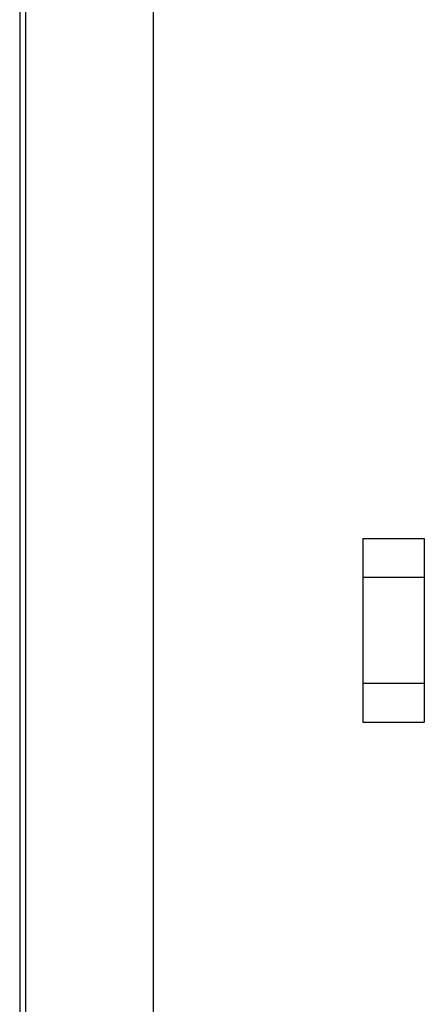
# Paper-space layout 'SUBMITTAL_E3H_2_1' of a CAD drawing. Header units: millimetres. Extents: x 0 to 841, y 0 to 594.
# Tile 21 of 45: x 302.93 to 308.7, y 462.62 to 476.67. Entities that reach past the tile are written whole.
import ezdxf

# ---------------------------------------------------------------- set-up
doc = ezdxf.new("R2010")
doc.units = ezdxf.units.MM
doc.header["$LTSCALE"] = 46.255
doc.layers.get('0').update_dxf_attribs({"linetype": 'CONTINUOUS'})
doc.layers.add('ROUNDS', color=7, linetype='CONTINUOUS')

psp = doc.layouts.new('SUBMITTAL_E3H_2_1')

# ---------------------------------------------------------------- linework, layer by layer
at = {"color": 3, "linetype": 'CONTINUOUS'}
psp.add_line((303.015, 290.343), (303.015, 510.711), dxfattribs=at)
at = {"color": 7, "linetype": 'CONTINUOUS'}
for p, q in [((302.927, 507.474), (302.927, 403.786)), ((307.827, 469.271), (307.827, 466.646)), ((307.827, 469.271), (308.702, 469.271)), ((308.702, 469.271), (308.702, 466.646)), ((307.827, 468.716), (308.702, 468.716)), ((307.827, 467.202), (308.702, 467.202)), ((307.827, 466.646), (308.702, 466.646))]:
    psp.add_line(p, q, dxfattribs=at)
at = {"layer": 'ROUNDS', "color": 3, "linetype": 'CONTINUOUS'}
psp.add_line((304.835, 400.899), (304.835, 510.361), dxfattribs=at)

doc.saveas('drawing.dxf')
